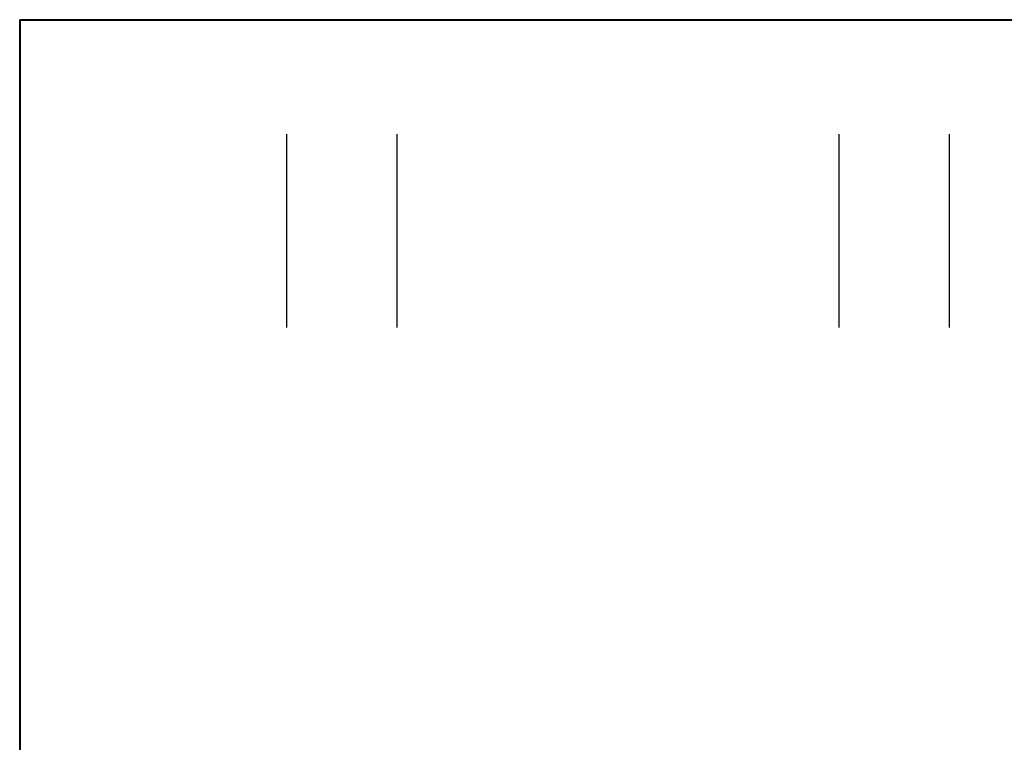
# Model space of a CAD drawing. Header units: millimetres. Extents: x -3143211 to -2549809, y 1060331 to 1394375.
# Tile 12 of 151: x -3052035 to -3050503, y 1087698 to 1088822. Entities that reach past the tile are written whole.
import ezdxf

# ---------------------------------------------------------------- set-up
doc = ezdxf.new("R2010")
doc.units = ezdxf.units.MM
doc.layers.add('7', color=2, linetype='Continuous')

msp = doc.modelspace()

# ---------------------------------------------------------------- linework, layer by layer
at = {"lineweight": 40}
for q in [(-3044258.528, 1088821.59191), (-3052034.528, 1084501.59191)]:
    msp.add_line((-3052034.528, 1088821.59191), q, dxfattribs=at)
at = {"layer": '7', "color": 188}
for p, q in [((-3051619.74112, 1088643.47014), (-3051619.74112, 1088343.25396)), ((-3051447.98085, 1088643.47014), (-3051447.98085, 1088343.25396)), ((-3050760.9387, 1088643.47014), (-3050760.9387, 1088343.25396)), ((-3050589.17843, 1088643.47014), (-3050589.17843, 1088343.25396))]:
    msp.add_line(p, q, dxfattribs=at)

doc.saveas('drawing.dxf')
